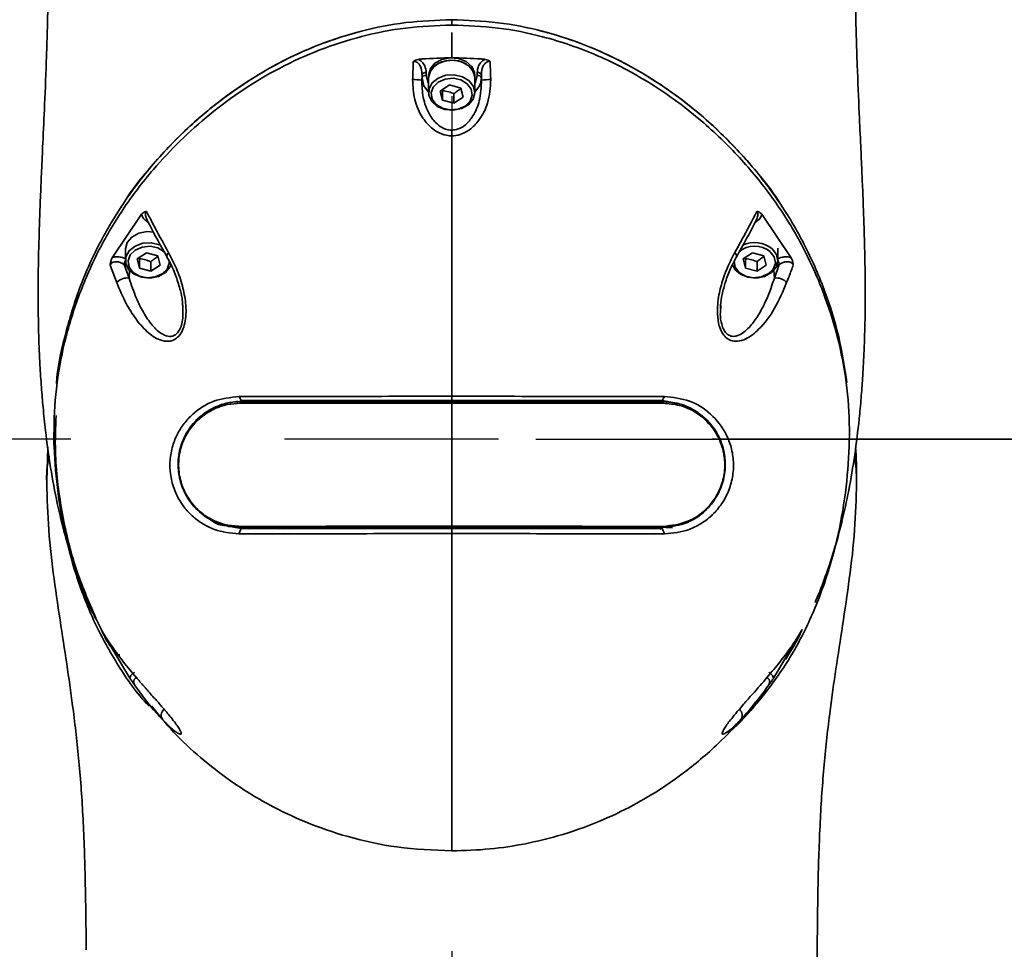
# Model space of a CAD drawing. Header units: millimetres. Extents: x -27 to 8086, y 0 to 7529.
# Tile 40 of 51: x 3370 to 3486, y 5688 to 5799. Entities that reach past the tile are written whole.
import ezdxf

# ---------------------------------------------------------------- set-up
doc = ezdxf.new("R2010")
doc.units = ezdxf.units.MM
doc.header["$LTSCALE"] = 10
doc.header["$PDSIZE"] = -1
doc.linetypes.add('CENTER', pattern=[10.16, 6.35, -1.27, 1.27, -1.27])
doc.linetypes.add('CENTERX2', pattern=[20.32, 12.7, -2.54, 2.54, -2.54])
doc.layers.add('中心线层', color=1, linetype='CENTER')
doc.dimstyles.new('ISO-25', dxfattribs={"dimtxt": 50, "dimasz": 40, "dimexe": 10, "dimexo": 10, "dimgap": 8, "dimtad": 1, "dimdec": 1, "dimtxsty": 'Standard', "dimcen": 2.5, "dimclrd": 1, "dimclre": 1, "dimclrt": 3, "dimadec": 0, "dimazin": 0, "dimtfac": 1, "dimtdec": 1, "dimtmove": 0, "dimatfit": 3, "dimfxl": 1, "dimarcsym": 0})

# ---------------------------------------------------------------- blocks, each defined once
blk = doc.blocks.new('*D181')
at = {"layer": 'Defpoints', "color": 0, "linetype": 'ByBlock', "transparency": 16777216}
for p in [(3455.34, 5884.78), (3657.33, 5884.78), (3420.84, 5748.78)]:
    blk.add_point(p, dxfattribs=at)
at = {"layer": '中心线层', "color": 1, "linetype": 'ByBlock', "lineweight": -2, "transparency": 16777216}
for p, q in [((3657.33, 5884.78), (3657.33, 6040.5)), ((3465.34, 5884.78), (3667.33, 5884.78)), ((3657.33, 5788.78), (3657.33, 5844.78)), ((3430.84, 5748.78), (3667.33, 5748.78))]:
    blk.add_line(p, q, dxfattribs=at)
at = {"layer": '中心线层', "color": 1, "linetype": 'ByBlock', "transparency": 16777216}
for points in [[(3650.66, 5844.78), (3663.99, 5844.78), (3657.33, 5884.78)], [(3650.66, 5788.78), (3663.99, 5788.78), (3657.33, 5748.78)]]:
    blk.add_solid(points, dxfattribs=at)
at = {"layer": '中心线层', "color": 3, "linetype": 'ByBlock', "transparency": 16777216, "insert": (3624.33, 5982.64), "char_height": 50, "attachment_point": 5, "rotation": 90}
blk.add_mtext('136', dxfattribs=at)
blk = doc.blocks.new('*D184')
at = {"layer": 'Defpoints', "color": 0, "linetype": 'ByBlock', "transparency": 16777216}
for p in [(2267.4, 5884.78), (3420.84, 5884.78), (3420.84, 4680.78)]:
    blk.add_point(p, dxfattribs=at)
at = {"layer": '中心线层', "color": 1, "linetype": 'ByBlock', "lineweight": -2, "transparency": 16777216}
for p, q in [((3410.84, 5884.78), (2257.4, 5884.78)), ((2267.4, 4720.78), (2267.4, 5844.78)), ((3410.84, 4680.78), (2257.4, 4680.78))]:
    blk.add_line(p, q, dxfattribs=at)
at = {"layer": '中心线层', "color": 1, "linetype": 'ByBlock', "transparency": 16777216}
for points in [[(2260.74, 5844.78), (2274.07, 5844.78), (2267.4, 5884.78)], [(2260.74, 4720.78), (2274.07, 4720.78), (2267.4, 4680.78)]]:
    blk.add_solid(points, dxfattribs=at)
at = {"layer": '中心线层', "color": 3, "linetype": 'ByBlock', "transparency": 16777216, "insert": (2234.12, 5282.78), "char_height": 50, "attachment_point": 5, "rotation": 90}
blk.add_mtext('1204', dxfattribs=at)

msp = doc.modelspace()

# ---------------------------------------------------------------- linework, layer by layer
at = {"linetype": 'Continuous', "lineweight": 35}
for p, q in [((3420.84, 5798.65), (3420.84, 5798.01)), ((3420.84, 5794.12), (3420.84, 5797.13)), ((3417.31, 5792.06), (3417.29, 5791.46)), ((3417.29, 5791.46), (3417.31, 5791.72)), ((3417.31, 5791.72), (3417.31, 5792.06)), ((3417.81, 5792.37), (3417.81, 5792.02)), ((3418.09, 5792.02), (3418.09, 5791.73)), ((3418.09, 5791.73), (3418.09, 5790)), ((3423.59, 5791.73), (3423.59, 5792.02)), ((3423.59, 5790), (3423.59, 5791.73)), ((3423.86, 5792.02), (3423.86, 5792.37)), ((3424.36, 5791.72), (3424.26, 5791.07)), ((3424.38, 5791.46), (3424.36, 5792.06)), ((3424.36, 5792.06), (3424.36, 5791.72)), ((3424.38, 5791.46), (3424.36, 5791.72)), ((3419.47, 5790.17), (3420.56, 5790.89)), ((3419.72, 5790.33), (3419.75, 5790.2)), ((3420.56, 5790.89), (3421.93, 5790.53)), ((3421.93, 5790.53), (3422.2, 5789.45)), ((3419.75, 5789.08), (3419.47, 5790.17)), ((3419.75, 5790.2), (3419.75, 5789.08)), ((3421.11, 5789.84), (3421.11, 5788.72)), ((3422.2, 5789.45), (3421.11, 5788.72)), ((3421.11, 5788.72), (3419.75, 5789.08)), ((3384, 5775.53), (3380.5, 5770.36)), ((3461.18, 5770.36), (3457.67, 5775.53)), ((3384.81, 5774.55), (3384.64, 5774.65)), ((3457.04, 5774.65), (3456.87, 5774.55)), ((3382.08, 5771.5), (3382.08, 5770.04)), ((3382.08, 5771.5), (3382.08, 5771.36)), ((3383.47, 5770.21), (3384.56, 5770.93)), ((3384.56, 5770.93), (3385.92, 5770.58)), ((3385.92, 5770.58), (3386.2, 5769.49)), ((3387.02, 5770.44), (3387.03, 5770.43)), ((3455.48, 5770.21), (3456.56, 5770.93)), ((3456.56, 5770.93), (3457.93, 5770.58)), ((3457.93, 5770.58), (3458.21, 5769.49)), ((3459.59, 5770.04), (3459.59, 5771.5)), ((3381.91, 5769.55), (3382.51, 5767.94)), ((3382.24, 5769.34), (3381.91, 5769.55)), ((3383.74, 5769.12), (3383.47, 5770.21)), ((3383.71, 5770.37), (3383.74, 5770.24)), ((3383.74, 5770.24), (3383.74, 5769.12)), ((3385.11, 5769.88), (3385.11, 5768.76)), ((3386.2, 5769.49), (3385.11, 5768.76)), ((3387.52, 5769.45), (3387.45, 5769.39)), ((3454.23, 5769.39), (3454.16, 5769.45)), ((3455.75, 5769.12), (3455.48, 5770.21)), ((3455.72, 5770.37), (3455.75, 5770.24)), ((3455.75, 5770.24), (3455.75, 5769.12)), ((3457.12, 5769.88), (3457.12, 5768.76)), ((3458.21, 5769.49), (3457.12, 5768.76)), ((3459.17, 5767.94), (3459.76, 5769.55)), ((3459.76, 5769.55), (3459.43, 5769.34)), ((3382.51, 5767.94), (3382.55, 5768.86)), ((3385.11, 5768.76), (3383.74, 5769.12)), ((3457.12, 5768.76), (3455.75, 5769.12)), ((3459.17, 5767.94), (3459.12, 5768.86)), ((3452.83, 5764.72), (3452.8, 5764.27)), ((3395.48, 5753.28), (3395.28, 5753.28)), ((3395.84, 5753.38), (3395.57, 5753.87)), ((3420.84, 5753.89), (3420.84, 5753.38)), ((3432.34, 5753.28), (3432.34, 5753.38)), ((3432.45, 5753.38), (3432.45, 5753.28)), ((3432.53, 5753.38), (3432.53, 5753.28)), ((3433.52, 5753.28), (3433.52, 5753.38)), ((3436.27, 5753.38), (3436.27, 5753.28)), ((3438.67, 5753.28), (3438.67, 5753.38)), ((3439.6, 5753.28), (3439.6, 5753.38)), ((3439.79, 5753.28), (3439.79, 5753.38)), ((3446.11, 5753.87), (3445.84, 5753.38)), ((3447.85, 5753), (3445.84, 5753.38)), ((3446.48, 5753.28), (3446.28, 5753.28)), ((3373.59, 5750.13), (3373.59, 5749.4)), ((3468.08, 5749.4), (3468.08, 5750.13)), ((3372.85, 5747.86), (3372.74, 5743.8)), ((3394.34, 5738.45), (3395.84, 5738.18)), ((3395.54, 5738.28), (3395.26, 5738.28)), ((3395.84, 5738.18), (3395.54, 5737.54)), ((3396.11, 5738.18), (3396.27, 5738.25)), ((3396.86, 5738.27), (3396.68, 5738.14)), ((3400.46, 5738.11), (3400.37, 5738.28)), ((3400.94, 5738.28), (3401.03, 5738.1)), ((3401.5, 5738.28), (3401.6, 5738.11)), ((3403.63, 5738.29), (3403.58, 5738.19)), ((3411.23, 5738.19), (3411.12, 5738.29)), ((3411.8, 5738.31), (3411.9, 5738.19)), ((3420.84, 5738.18), (3420.84, 5737.57)), ((3436.83, 5738.19), (3436.72, 5738.29)), ((3437.42, 5738.28), (3437.5, 5738.19)), ((3438.1, 5738.18), (3438.05, 5738.29)), ((3445, 5738.14), (3444.81, 5738.28)), ((3445.42, 5738.24), (3445.71, 5738.12)), ((3446.13, 5737.54), (3445.84, 5738.18)), ((3447.05, 5738.28), (3446.28, 5738.28)), ((3378.53, 5727.57), (3379.27, 5726.04)), ((3379.43, 5725.7), (3382.6, 5720.4)), ((3459.07, 5720.4), (3462.25, 5725.7)), ((3388.42, 5714.38), (3388.43, 5714.36)), ((3453.24, 5714.36), (3453.25, 5714.38))]:
    msp.add_line(p, q, dxfattribs=at)
at = {"color": 1, "linetype": 'CENTERX2', "lineweight": 25}
msp.add_line((3578.78, 5748.78), (3278.59, 5748.78), dxfattribs=at)
at = {"linetype": 'Continuous', "lineweight": 35, "flags": 128}
for points in [[(3423.59, 5792.02), (3423.55, 5792.36), (3423.21, 5793.09), (3422.54, 5793.68), (3421.65, 5794.04), (3420.65, 5794.13), (3419.67, 5793.93), (3418.85, 5793.48), (3418.3, 5792.83), (3418.09, 5792.07), (3418.09, 5792.02)], [(3423.59, 5791.73), (3423.55, 5792.07), (3423.21, 5792.8), (3422.54, 5793.39), (3421.65, 5793.75), (3420.65, 5793.84), (3419.67, 5793.64), (3418.85, 5793.19), (3418.3, 5792.54), (3418.09, 5791.78), (3418.09, 5791.73)], [(3418.09, 5791.73), (3418.15, 5792.17), (3418.53, 5792.88), (3419.23, 5793.44), (3420.15, 5793.77), (3421.15, 5793.83), (3422.12, 5793.6), (3422.91, 5793.12)], [(3422.91, 5793.12), (3423.42, 5792.45), (3423.59, 5791.73)], [(3418.09, 5790.03), (3417.52, 5790.8), (3417.31, 5791.72)], [(3417.81, 5792.02), (3417.99, 5791.23), (3418.09, 5791.06)], [(3422.91, 5791.38), (3423.42, 5790.72), (3423.59, 5789.95), (3423.38, 5789.19), (3422.83, 5788.54), (3422.01, 5788.09), (3421.03, 5787.9), (3420.02, 5787.99), (3419.13, 5788.35), (3418.47, 5788.93), (3418.12, 5789.66), (3418.15, 5790.43), (3418.53, 5791.15), (3419.23, 5791.71), (3420.15, 5792.04), (3421.15, 5792.09), (3422.12, 5791.86), (3422.91, 5791.38)], [(3422.68, 5791.04), (3421.93, 5791.49), (3421.01, 5791.68), (3420.06, 5791.59), (3419.23, 5791.22), (3418.64, 5790.64), (3418.39, 5789.94), (3418.51, 5789.21), (3418.99, 5788.57), (3419.75, 5788.13), (3420.67, 5787.93), (3421.62, 5788.03), (3422.45, 5788.39), (3423.03, 5788.97), (3423.28, 5789.68), (3423.16, 5790.4), (3422.68, 5791.04)], [(3423.59, 5791.06), (3423.68, 5791.23), (3423.86, 5792.02)], [(3424.26, 5791.07), (3424.15, 5790.8), (3423.59, 5790.03)], [(3420.84, 5784.85), (3420.84, 5784.95), (3420.84, 5785.04), (3420.84, 5785.13), (3420.84, 5785.22), (3420.84, 5785.3), (3420.84, 5785.38), (3420.84, 5785.46), (3420.84, 5785.52)], [(3385.44, 5773.41), (3384.64, 5773.46), (3383.66, 5773.26), (3382.84, 5772.81), (3382.29, 5772.16), (3382.08, 5771.41), (3382.08, 5771.36)], [(3387.51, 5769.55), (3387.37, 5769.24), (3386.82, 5768.59), (3386, 5768.14), (3385.02, 5767.94), (3384.02, 5768.03), (3383.13, 5768.39), (3382.46, 5768.97), (3382.12, 5769.7), (3382.14, 5770.48), (3382.53, 5771.19), (3383.23, 5771.75), (3384.14, 5772.08), (3385.15, 5772.14), (3386.11, 5771.91), (3386.27, 5771.84)], [(3386.68, 5771.08), (3385.92, 5771.53), (3385, 5771.72), (3384.05, 5771.63), (3383.22, 5771.27), (3382.64, 5770.69), (3382.39, 5769.98), (3382.51, 5769.25), (3382.99, 5768.62), (3383.74, 5768.17), (3384.66, 5767.98), (3385.61, 5768.07), (3386.44, 5768.43), (3387.03, 5769.01), (3387.28, 5769.72), (3387.28, 5769.99)], [(3387.21, 5770.96), (3387.12, 5770.85), (3387.05, 5770.73), (3387.01, 5770.62), (3387, 5770.53), (3387.02, 5770.44), (3387.02, 5770.44)], [(3458.92, 5771.43), (3459.43, 5770.76), (3459.59, 5769.99), (3459.38, 5769.24), (3458.83, 5768.59), (3458.01, 5768.14), (3457.03, 5767.94), (3456.03, 5768.03), (3455.13, 5768.39), (3454.47, 5768.97), (3454.18, 5769.5)], [(3454.39, 5769.91), (3454.52, 5769.25), (3454.99, 5768.62), (3455.75, 5768.17), (3456.67, 5767.98), (3457.62, 5768.07), (3458.45, 5768.43), (3459.03, 5769.01), (3459.29, 5769.72), (3459.16, 5770.45), (3458.69, 5771.08), (3458.69, 5771.08)], [(3454.65, 5770.44), (3454.65, 5770.44), (3454.64, 5770.43)], [(3395.84, 5753.28), (3395.82, 5753.27), (3395.8, 5753.26), (3395.78, 5753.24), (3395.76, 5753.21), (3395.75, 5753.18), (3395.74, 5753.15), (3395.73, 5753.11), (3395.73, 5753.07)], [(3420.84, 5753.08), (3420.84, 5753.11), (3420.84, 5753.15), (3420.84, 5753.19), (3420.84, 5753.22), (3420.84, 5753.24), (3420.84, 5753.26), (3420.84, 5753.27), (3420.84, 5753.28)], [(3445.94, 5753.07), (3445.94, 5753.11), (3445.94, 5753.15), (3445.93, 5753.18), (3445.91, 5753.21), (3445.9, 5753.24), (3445.88, 5753.26), (3445.86, 5753.27), (3445.84, 5753.28)], [(3420.84, 5738.28), (3420.84, 5738.28), (3420.84, 5738.29), (3420.84, 5738.3), (3420.84, 5738.32), (3420.84, 5738.35), (3420.84, 5738.37), (3420.84, 5738.41), (3420.84, 5738.44)], [(3381.35, 5722.92), (3381.35, 5722.92), (3381.32, 5723.26)]]:
    msp.add_lwpolyline(points, dxfattribs=at)
at = {"linetype": 'Continuous', "lineweight": 35}
for centre, radius, start, end in [((3416.16, 5782.55), 8.98, 82.7854, 89.7697), ((3417.74, 5791.92), 0.455, 81.3749, 161.3901), ((3417.74, 5791.57), 0.455, 81.3749, 161.3901), ((3423.93, 5791.92), 0.455, 18.6099, 98.6251), ((3423.93, 5791.57), 0.455, 18.6099, 98.6251), ((3425.51, 5782.55), 8.98, 90.2302, 97.2147), ((3456.84, 5768.86), 2.89, 50.3407, 131.3207), ((3456.83, 5768.81), 3.35, 51.4284, 115.468), ((3454.16, 5770.56), 0.505, 346.9326, 53.0188), ((3382.81, 5769.44), 0.906, 143.1743, 172.631), ((3458.86, 5769.44), 0.906, 7.3704, 36.8517), ((3382.31, 5766.22), 1.74, 83.2958, 136.7833), ((3459.37, 5766.22), 1.74, 43.2179, 96.7017), ((3395.88, 5738.42), 0.153, 178.103, 255.5705), ((3445.8, 5738.42), 0.153, 284.4288, 1.8963), ((3387.26, 5715.98), 0.928, 133.8876, 215.9016), ((3454.41, 5715.98), 0.928, 324.0967, 46.1119)]:
    msp.add_arc(centre, radius, start, end, dxfattribs=at)
for points, knots in [([(3373, 5828.78), (3373, 5825.31), (3373, 5818.78), (3372.98, 5809.57), (3372.9, 5801.54), (3372.73, 5794.66), (3372.49, 5788.93), (3372.28, 5784.39), (3372.12, 5780.84), (3371.99, 5777.83), (3371.88, 5774.9), (3371.78, 5771.8), (3371.71, 5768.48), (3371.69, 5764.87), (3371.76, 5761.2), (3371.9, 5757.85), (3372.08, 5755.04), (3372.3, 5752.44), (3372.63, 5749.23), (3373.15, 5745.41), (3373.91, 5741.32), (3374.82, 5737.58), (3375.74, 5734.47), (3376.66, 5731.88), (3377.42, 5729.92), (3377.94, 5728.83), (3378.08, 5728.52)], [0, 0, 0, 0, 0.100743, 0.189777, 0.267538, 0.334099, 0.38965, 0.434206, 0.466248, 0.493358, 0.521805, 0.551692, 0.583777, 0.618435, 0.656997, 0.691371, 0.718105, 0.742278, 0.770588, 0.817097, 0.862589, 0.902907, 0.937006, 0.965016, 0.990223, 1, 1, 1, 1]), ([(3464, 5729.38), (3464.03, 5729.46), (3464.5, 5730.47), (3465.27, 5732.55), (3466.31, 5735.65), (3467.24, 5739.06), (3468.06, 5742.83), (3468.74, 5746.9), (3469.2, 5750.58), (3469.48, 5753.63), (3469.67, 5756.19), (3469.83, 5759.14), (3469.95, 5762.58), (3469.98, 5766.17), (3469.95, 5769.51), (3469.87, 5772.55), (3469.78, 5775.36), (3469.68, 5778.05), (3469.56, 5780.8), (3469.42, 5783.93), (3469.22, 5788.12), (3468.99, 5793.64), (3468.78, 5800.63), (3468.7, 5808.88), (3468.68, 5818.4), (3468.68, 5825.17), (3468.68, 5828.78)], [0, 0, 0, 0, 0.002462, 0.032946, 0.065969, 0.10247, 0.143754, 0.18944, 0.234456, 0.260448, 0.283945, 0.313353, 0.350093, 0.386864, 0.419587, 0.4487, 0.476332, 0.502712, 0.527935, 0.557377, 0.595129, 0.651504, 0.719992, 0.80078, 0.893966, 1, 1, 1, 1]), ([(3420.84, 5798.65), (3419.01, 5798.58), (3415.37, 5798.44), (3410.68, 5797.5), (3406.75, 5796.32), (3403.49, 5795.05), (3399.37, 5793.08), (3394.61, 5790.13), (3389.63, 5786.06), (3385.29, 5781.56), (3381.65, 5776.74), (3378.69, 5771.67), (3376.38, 5766.38), (3374.81, 5760.95), (3373.98, 5757.28), (3373.88, 5755.43), (3373.88, 5755.43)], [0, 0, 0, 0, 0.068357, 0.136518, 0.181005, 0.226534, 0.273497, 0.363316, 0.455173, 0.546496, 0.636824, 0.727242, 0.818394, 0.909497, 0.999999, 1, 1, 1, 1]), ([(3420.84, 5798.65), (3419.01, 5798.58), (3415.37, 5798.44), (3410.09, 5797.38), (3405.04, 5795.76), (3400.37, 5793.61), (3396.01, 5791.02), (3392.09, 5788.12), (3388.5, 5784.92), (3385.02, 5781.14), (3382.67, 5778.26), (3381.62, 5776.46), (3381.55, 5776.34)], [0, 0, 0, 0, 0.106244, 0.212184, 0.316422, 0.424989, 0.529074, 0.637396, 0.743056, 0.849431, 0.989827, 1, 1, 1, 1]), ([(3460.14, 5776.32), (3460.07, 5776.44), (3459.02, 5778.25), (3456.35, 5781.52), (3452.08, 5786.04), (3447.09, 5790.11), (3442.34, 5793.06), (3438.23, 5795.03), (3434.98, 5796.3), (3431.05, 5797.48), (3426.33, 5798.44), (3422.67, 5798.58), (3420.84, 5798.65)], [0, 0, 0, 0, 0.010159, 0.150353, 0.291858, 0.434935, 0.574067, 0.646918, 0.717554, 0.786578, 0.893225, 1, 1, 1, 1]), ([(3467.79, 5755.49), (3467.51, 5757.31), (3466.95, 5760.97), (3465.27, 5766.37), (3463, 5771.64), (3460.04, 5776.72), (3456.71, 5781.13), (3453.19, 5784.89), (3449.62, 5788.09), (3445.69, 5791), (3441.35, 5793.59), (3436.69, 5795.74), (3431.63, 5797.37), (3426.33, 5798.44), (3422.67, 5798.58), (3420.84, 5798.65)], [0, 0, 0, 0, 0.0901166, 0.1802362, 0.271714, 0.3622793, 0.452601, 0.5206741, 0.5892634, 0.6588319, 0.7256581, 0.7954677, 0.8625056, 0.9312116, 1, 1, 1, 1]), ([(3420.84, 5798.01), (3419.01, 5797.94), (3415.37, 5797.8), (3410.09, 5796.74), (3405.04, 5795.11), (3400.37, 5792.97), (3396.01, 5790.38), (3392.08, 5787.47), (3388.51, 5784.27), (3384.99, 5780.51), (3381.65, 5776.1), (3378.69, 5771.03), (3376.4, 5765.74), (3374.75, 5760.31), (3373.76, 5754.8), (3373.49, 5749.26), (3373.83, 5743.69), (3374.69, 5738.17), (3376.13, 5732.66), (3378.15, 5727.3), (3380.97, 5722.17), (3383.27, 5718.76), (3384.79, 5717.18), (3384.88, 5717.08)], [0, 0, 0, 0, 0.041631, 0.083142, 0.123987, 0.166528, 0.207313, 0.249758, 0.29116, 0.332842, 0.387855, 0.442922, 0.498433, 0.553919, 0.609036, 0.664177, 0.718872, 0.775396, 0.830039, 0.886343, 0.94153, 0.996199, 1, 1, 1, 1]), ([(3453.67, 5713.84), (3453.74, 5713.9), (3455.05, 5715), (3457.49, 5717.77), (3460.79, 5722.19), (3463.54, 5727.38), (3465.57, 5732.73), (3467, 5738.24), (3467.85, 5743.75), (3468.19, 5749.32), (3467.9, 5754.84), (3466.92, 5760.32), (3465.28, 5765.73), (3463, 5771), (3460.04, 5776.08), (3456.4, 5780.89), (3452.07, 5785.39), (3447.09, 5789.47), (3442.34, 5792.41), (3438.23, 5794.39), (3434.98, 5795.66), (3431.05, 5796.84), (3426.33, 5797.8), (3422.67, 5797.94), (3420.84, 5798.01)], [0, 0, 0, 0, 0.002212, 0.0426, 0.095312, 0.148469, 0.202633, 0.25511, 0.309366, 0.361827, 0.414932, 0.467659, 0.520385, 0.573908, 0.626897, 0.67974, 0.733078, 0.787009, 0.839452, 0.866912, 0.893537, 0.919554, 0.959753, 1, 1, 1, 1]), ([(3416.28, 5793.68), (3416.28, 5793.68), (3416.35, 5793.75), (3416.53, 5793.87), (3416.74, 5793.91), (3416.85, 5793.93)], [0, 0, 0, 0, 0.010155, 0.471678, 1, 1, 1, 1]), ([(3420.84, 5794.12), (3419.67, 5794.09), (3418.34, 5794.07), (3417.01, 5793.95), (3416.85, 5793.93)], [0, 0, 0, 0, 0.8779, 1, 1, 1, 1]), ([(3416.85, 5793.93), (3416.9, 5793.91), (3417.08, 5793.83), (3417.38, 5793.59), (3417.73, 5793.09), (3417.78, 5792.65), (3417.81, 5792.37)], [0, 0, 0, 0, 0.066212, 0.271343, 0.543925, 1, 1, 1, 1]), ([(3424.82, 5793.93), (3424.66, 5793.95), (3423.34, 5794.07), (3422.01, 5794.09), (3420.84, 5794.12)], [0, 0, 0, 0, 0.122112, 1, 1, 1, 1]), ([(3423.86, 5792.37), (3423.89, 5792.65), (3423.94, 5793.09), (3424.29, 5793.59), (3424.59, 5793.83), (3424.78, 5793.91), (3424.82, 5793.93)], [0, 0, 0, 0, 0.456062, 0.728638, 0.933765, 1, 1, 1, 1]), ([(3424.82, 5793.93), (3424.93, 5793.91), (3425.14, 5793.87), (3425.32, 5793.75), (3425.4, 5793.68), (3425.4, 5793.68)], [0, 0, 0, 0, 0.527038, 0.989845, 1, 1, 1, 1]), ([(3416.2, 5791.53), (3416.22, 5792.2), (3416.25, 5792.91), (3416.27, 5793.63), (3416.28, 5793.68)], [0, 0, 0, 0, 0.928265, 1, 1, 1, 1]), ([(3417.31, 5792.06), (3417.3, 5792.33), (3417.27, 5792.76), (3417.05, 5793.26), (3416.82, 5793.54), (3416.59, 5793.67), (3416.41, 5793.7), (3416.32, 5793.69), (3416.29, 5793.68), (3416.28, 5793.68)], [0, 0, 0, 0, 0.390425, 0.613177, 0.769094, 0.880455, 0.954868, 0.987516, 1, 1, 1, 1]), ([(3425.4, 5793.68), (3425.39, 5793.68), (3425.32, 5793.69), (3425.22, 5793.69), (3425.06, 5793.65), (3424.86, 5793.53), (3424.63, 5793.26), (3424.4, 5792.76), (3424.38, 5792.33), (3424.36, 5792.06)], [0, 0, 0, 0, 0.0125003, 0.0869006, 0.1195489, 0.23091, 0.3868269, 0.6095778, 1, 1, 1, 1]), ([(3425.4, 5793.68), (3425.42, 5793.08), (3425.45, 5792.36), (3425.47, 5791.65), (3425.48, 5791.53)], [0, 0, 0, 0, 0.838278, 1, 1, 1, 1]), ([(3420.84, 5784.85), (3420.84, 5784.85), (3420.43, 5784.85), (3419.62, 5785.01), (3418.41, 5785.72), (3417.21, 5787.09), (3416.31, 5789.13), (3416.24, 5790.74), (3416.2, 5791.53)], [0, 0, 0, 0, 0.0000067, 0.1354908, 0.2695261, 0.4649171, 0.7366981, 1, 1, 1, 1]), ([(3417.29, 5791.46), (3417.31, 5790.77), (3417.36, 5789.36), (3418.02, 5787.56), (3418.93, 5786.33), (3419.82, 5785.71), (3420.45, 5785.53), (3420.77, 5785.53), (3420.84, 5785.52)], [0, 0, 0, 0, 0.274446, 0.55467, 0.748803, 0.87585, 0.974499, 1, 1, 1, 1]), ([(3425.48, 5791.53), (3425.42, 5790.59), (3425.31, 5788.87), (3424.28, 5786.83), (3423.08, 5785.58), (3421.93, 5784.97), (3421.17, 5784.85), (3420.84, 5784.85), (3420.84, 5784.85)], [0, 0, 0, 0, 0.314482, 0.5711, 0.748352, 0.887058, 0.999993, 1, 1, 1, 1]), ([(3420.84, 5785.52), (3421.1, 5785.55), (3421.7, 5785.62), (3422.6, 5786.2), (3423.51, 5787.32), (3424.28, 5789.13), (3424.35, 5790.63), (3424.38, 5791.46)], [0, 0, 0, 0, 0.102936, 0.233585, 0.408609, 0.67208, 1, 1, 1, 1]), ([(3421.11, 5789.84), (3421.25, 5789.96), (3421.54, 5790.21), (3421.82, 5790.37), (3421.97, 5790.44)], [0, 0, 0, 0, 0.495151, 1, 1, 1, 1]), ([(3419.75, 5790.2), (3419.99, 5790.17), (3420.45, 5790.12), (3420.9, 5789.93), (3421.11, 5789.84)], [0, 0, 0, 0, 0.534625, 1, 1, 1, 1]), ([(3420.84, 5753.89), (3420.84, 5757.33), (3420.84, 5764.23), (3420.84, 5774.53), (3420.84, 5781.41), (3420.84, 5784.85)], [0, 0, 0, 0, 0.333247, 0.666546, 1, 1, 1, 1]), ([(3384, 5775.53), (3384.08, 5775.61), (3384.25, 5775.79), (3384.46, 5775.85), (3384.57, 5775.87), (3384.57, 5775.87)], [0, 0, 0, 0, 0.459075, 0.993099, 1, 1, 1, 1]), ([(3384.64, 5774.65), (3384.49, 5774.77), (3384.2, 5775), (3384.04, 5775.33), (3384.01, 5775.51), (3384, 5775.53)], [0, 0, 0, 0, 0.468813, 0.939121, 1, 1, 1, 1]), ([(3384.57, 5775.87), (3384.53, 5775.8), (3384.45, 5775.67), (3384.45, 5775.48), (3384.47, 5775.31), (3384.52, 5775.22), (3384.55, 5775.17)], [0, 0, 0, 0, 0.334747, 0.597114, 0.782409, 1, 1, 1, 1]), ([(3384.5, 5775.15), (3384.64, 5774.86), (3385.42, 5773.31), (3386.3, 5771.73), (3387.02, 5770.44)], [0, 0, 0, 0, 0.180863, 1, 1, 1, 1]), ([(3384.57, 5775.87), (3384.8, 5775.43), (3385.64, 5773.8), (3386.55, 5772.16), (3387.21, 5770.96)], [0, 0, 0, 0, 0.266692, 1, 1, 1, 1]), ([(3454.46, 5770.96), (3454.75, 5771.48), (3455.66, 5773.12), (3456.52, 5774.75), (3457.1, 5775.87)], [0, 0, 0, 0, 0.313483, 1, 1, 1, 1]), ([(3454.66, 5770.44), (3455.48, 5771.9), (3456.35, 5773.48), (3457.12, 5775.04), (3457.18, 5775.15)], [0, 0, 0, 0, 0.928202, 1, 1, 1, 1]), ([(3457.67, 5775.53), (3457.67, 5775.51), (3457.64, 5775.33), (3457.48, 5775), (3457.18, 5774.77), (3457.04, 5774.65)], [0, 0, 0, 0, 0.060949, 0.531223, 1, 1, 1, 1]), ([(3457.1, 5775.87), (3457.1, 5775.87), (3457.22, 5775.85), (3457.42, 5775.79), (3457.59, 5775.61), (3457.67, 5775.53)], [0, 0, 0, 0, 0.006902, 0.540912, 1, 1, 1, 1]), ([(3457.13, 5775.18), (3457.16, 5775.22), (3457.22, 5775.34), (3457.23, 5775.51), (3457.21, 5775.69), (3457.15, 5775.8), (3457.1, 5775.87)], [0, 0, 0, 0, 0.206434, 0.512384, 0.660413, 1, 1, 1, 1]), ([(3380.5, 5770.36), (3380.53, 5770.37), (3380.73, 5770.44), (3381.15, 5770.49), (3381.68, 5770.42), (3381.97, 5770.28), (3382.08, 5770.22)], [0, 0, 0, 0, 0.060439, 0.391344, 0.747814, 1, 1, 1, 1]), ([(3387.21, 5770.96), (3387.53, 5770.35), (3388.17, 5769.11), (3388.87, 5767.09), (3389.29, 5764.99), (3389.3, 5763.19), (3388.95, 5761.84), (3388.47, 5761.02), (3387.85, 5760.56), (3387.08, 5760.36), (3385.93, 5760.58), (3384.58, 5761.54), (3383.26, 5763.09), (3382.04, 5765.03), (3381.4, 5766.56), (3381.04, 5767.41)], [0, 0, 0, 0, 0.092227, 0.184312, 0.268079, 0.35255, 0.394044, 0.436136, 0.472763, 0.507173, 0.565355, 0.667675, 0.770497, 0.873557, 1, 1, 1, 1]), ([(3385.11, 5769.88), (3385.25, 5770.01), (3385.53, 5770.26), (3385.82, 5770.41), (3385.97, 5770.49)], [0, 0, 0, 0, 0.495151, 1, 1, 1, 1]), ([(3387.01, 5770.41), (3387.1, 5770.26), (3387.49, 5769.61), (3388.03, 5768.35), (3388.55, 5766.74), (3388.84, 5765.5), (3388.87, 5764.81), (3388.88, 5764.64)], [0, 0, 0, 0, 0.0945921, 0.4036644, 0.6834004, 0.9197049, 1, 1, 1, 1]), ([(3460.63, 5767.41), (3460.19, 5766.36), (3459.29, 5764.26), (3457.61, 5762.01), (3456.04, 5760.75), (3454.87, 5760.38), (3454.04, 5760.46), (3453.39, 5760.85), (3452.91, 5761.47), (3452.54, 5762.41), (3452.33, 5763.95), (3452.52, 5765.88), (3453.06, 5767.88), (3453.72, 5769.54), (3454.23, 5770.52), (3454.46, 5770.96)], [0, 0, 0, 0, 0.157368, 0.314137, 0.416643, 0.474337, 0.51837, 0.553542, 0.588644, 0.622721, 0.678781, 0.771534, 0.852535, 0.933694, 1, 1, 1, 1]), ([(3452.77, 5764.27), (3452.77, 5764.41), (3452.77, 5765), (3452.97, 5766.09), (3453.36, 5767.57), (3453.93, 5769.06), (3454.42, 5769.98), (3454.66, 5770.42)], [0, 0, 0, 0, 0.063005, 0.25639, 0.486929, 0.755574, 1, 1, 1, 1]), ([(3457.12, 5769.88), (3457.26, 5770.01), (3457.54, 5770.26), (3457.83, 5770.41), (3457.97, 5770.49)], [0, 0, 0, 0, 0.495151, 1, 1, 1, 1]), ([(3459.59, 5770.22), (3459.71, 5770.28), (3459.99, 5770.42), (3460.53, 5770.49), (3460.95, 5770.44), (3461.15, 5770.37), (3461.18, 5770.36)], [0, 0, 0, 0, 0.252352, 0.608752, 0.939588, 1, 1, 1, 1]), ([(3380.26, 5769.49), (3380.26, 5769.5), (3380.28, 5769.68), (3380.33, 5770), (3380.45, 5770.25), (3380.5, 5770.36)], [0, 0, 0, 0, 0.0067399, 0.5882275, 1, 1, 1, 1]), ([(3381.91, 5769.55), (3381.79, 5769.63), (3381.56, 5769.79), (3381.15, 5769.9), (3380.77, 5769.89), (3380.47, 5769.76), (3380.32, 5769.61), (3380.27, 5769.51), (3380.26, 5769.49)], [0, 0, 0, 0, 0.222631, 0.439879, 0.634089, 0.803639, 0.961027, 1, 1, 1, 1]), ([(3381.04, 5767.41), (3380.83, 5767.95), (3380.57, 5768.65), (3380.31, 5769.34), (3380.26, 5769.49)], [0, 0, 0, 0, 0.781199, 1, 1, 1, 1]), ([(3383.74, 5770.24), (3383.99, 5770.21), (3384.44, 5770.16), (3384.9, 5769.97), (3385.11, 5769.88)], [0, 0, 0, 0, 0.534625, 1, 1, 1, 1]), ([(3455.75, 5770.24), (3456, 5770.21), (3456.45, 5770.16), (3456.91, 5769.97), (3457.12, 5769.88)], [0, 0, 0, 0, 0.534625, 1, 1, 1, 1]), ([(3461.42, 5769.49), (3461.41, 5769.51), (3461.36, 5769.61), (3461.21, 5769.76), (3460.91, 5769.89), (3460.52, 5769.9), (3460.11, 5769.79), (3459.88, 5769.63), (3459.76, 5769.55)], [0, 0, 0, 0, 0.038962, 0.196348, 0.365898, 0.56011, 0.777363, 1, 1, 1, 1]), ([(3461.42, 5769.49), (3461.25, 5769.04), (3460.99, 5768.35), (3460.73, 5767.65), (3460.63, 5767.41)], [0, 0, 0, 0, 0.651468, 1, 1, 1, 1]), ([(3461.18, 5770.36), (3461.23, 5770.25), (3461.34, 5770), (3461.39, 5769.68), (3461.42, 5769.5), (3461.42, 5769.49)], [0, 0, 0, 0, 0.411779, 0.99326, 1, 1, 1, 1]), ([(3382.51, 5767.94), (3382.78, 5767.14), (3383.26, 5765.71), (3384.19, 5763.83), (3385.21, 5762.31), (3386.27, 5761.3), (3387.2, 5760.97), (3387.79, 5761.05), (3388.1, 5761.26), (3388.37, 5761.54), (3388.53, 5761.81), (3388.74, 5762.32), (3388.96, 5763.24), (3388.91, 5764.08), (3388.88, 5764.64)], [0, 0, 0, 0, 0.184964, 0.332912, 0.482923, 0.626079, 0.703391, 0.746828, 0.783269, 0.791673, 0.831131, 0.843732, 0.8973, 1, 1, 1, 1]), ([(3452.8, 5764.27), (3452.77, 5764.06), (3452.71, 5763.47), (3452.84, 5762.61), (3453.12, 5761.82), (3453.36, 5761.47), (3453.65, 5761.2), (3454.04, 5760.99), (3454.7, 5761.01), (3455.62, 5761.48), (3456.76, 5762.67), (3457.91, 5764.58), (3458.69, 5766.45), (3459.06, 5767.61), (3459.17, 5767.94)], [0, 0, 0, 0, 0.038845, 0.114797, 0.158718, 0.197171, 0.202628, 0.246822, 0.304627, 0.384339, 0.532137, 0.727299, 0.922934, 1, 1, 1, 1]), ([(3395.54, 5737.54), (3394.56, 5737.64), (3393.09, 5737.78), (3391.26, 5738.69), (3389.98, 5739.64), (3388.85, 5740.89), (3387.96, 5742.45), (3387.42, 5744.25), (3387.3, 5746.09), (3387.58, 5747.82), (3388.17, 5749.35), (3389.01, 5750.68), (3390.38, 5752.15), (3392.5, 5753.53), (3394.54, 5753.75), (3395.57, 5753.87)], [0, 0, 0, 0, 0.124604, 0.187296, 0.249751, 0.312272, 0.374821, 0.437295, 0.499804, 0.562466, 0.624838, 0.687497, 0.749839, 0.874717, 1, 1, 1, 1]), ([(3395.84, 5738.28), (3395.26, 5738.32), (3393.78, 5738.42), (3391.68, 5739.36), (3389.94, 5740.98), (3388.88, 5742.77), (3388.33, 5744.66), (3388.3, 5746.75), (3388.9, 5748.97), (3390.35, 5751.14), (3392.29, 5752.51), (3394.23, 5753.17), (3395.3, 5753.24), (3395.84, 5753.28)], [0, 0, 0, 0, 0.079628, 0.205721, 0.302518, 0.372417, 0.446142, 0.519608, 0.607074, 0.721772, 0.857481, 0.927635, 1, 1, 1, 1]), ([(3395.73, 5753.07), (3395.21, 5753.04), (3394.16, 5752.97), (3392.27, 5752.32), (3390.37, 5750.99), (3388.95, 5748.86), (3388.36, 5746.7), (3388.39, 5744.66), (3388.92, 5742.81), (3389.96, 5741.06), (3391.66, 5739.48), (3393.71, 5738.57), (3395.16, 5738.47), (3395.72, 5738.43)], [0, 0, 0, 0, 0.071469, 0.142977, 0.279152, 0.393973, 0.481203, 0.554231, 0.627447, 0.696999, 0.79367, 0.920061, 1, 1, 1, 1]), ([(3395.57, 5753.87), (3397.49, 5753.87), (3401.32, 5753.88), (3407.62, 5753.88), (3414.15, 5753.89), (3418.61, 5753.89), (3420.84, 5753.89)], [0, 0, 0, 0, 0.249709, 0.498479, 0.749352, 1, 1, 1, 1]), ([(3420.84, 5753.08), (3420.84, 5753.08), (3418.2, 5753.08), (3412.93, 5753.08), (3407.66, 5753.07), (3404.55, 5753.07), (3401.91, 5753.07), (3398.81, 5753.07), (3396.36, 5753.07), (3395.73, 5753.07)], [0, 0, 0, 0, 0.000002, 0.298653, 0.59727, 0.612452, 0.67319, 0.916698, 1, 1, 1, 1]), ([(3420.84, 5753.38), (3418.63, 5753.38), (3414.22, 5753.38), (3407.76, 5753.38), (3401.53, 5753.38), (3397.74, 5753.38), (3395.84, 5753.38)], [0, 0, 0, 0, 0.250687, 0.501596, 0.750326, 1, 1, 1, 1]), ([(3395.84, 5753.28), (3397.35, 5753.28), (3400.4, 5753.28), (3406.09, 5753.28), (3412.92, 5753.28), (3418.17, 5753.28), (3420.84, 5753.28)], [0, 0, 0, 0, 0.2000041, 0.4026988, 0.6971307, 1, 1, 1, 1]), ([(3420.84, 5753.89), (3423.06, 5753.89), (3427.49, 5753.89), (3434.01, 5753.88), (3440.32, 5753.88), (3444.18, 5753.87), (3446.11, 5753.87)], [0, 0, 0, 0, 0.249668, 0.498392, 0.749314, 1, 1, 1, 1]), ([(3445.84, 5753.38), (3443.93, 5753.38), (3440.11, 5753.38), (3433.87, 5753.38), (3427.42, 5753.38), (3423.03, 5753.38), (3420.84, 5753.38)], [0, 0, 0, 0, 0.250649, 0.501532, 0.750293, 1, 1, 1, 1]), ([(3420.84, 5753.28), (3422.62, 5753.28), (3426.2, 5753.28), (3432.26, 5753.28), (3439, 5753.28), (3443.54, 5753.28), (3445.84, 5753.28)], [0, 0, 0, 0, 0.202411, 0.407456, 0.699437, 1, 1, 1, 1]), ([(3445.94, 5753.07), (3443.67, 5753.07), (3439.11, 5753.07), (3433.95, 5753.07), (3430.76, 5753.07), (3428.03, 5753.08), (3424.58, 5753.08), (3421.64, 5753.08), (3420.84, 5753.08)], [0, 0, 0, 0, 0.2962622, 0.5925403, 0.6075573, 0.6676334, 0.9084398, 1, 1, 1, 1]), ([(3420.84, 5738.44), (3420.84, 5740.86), (3420.84, 5745.71), (3420.84, 5750.62), (3420.84, 5753.08)], [0, 0, 0, 0, 0.499999, 1, 1, 1, 1]), ([(3445.84, 5753.28), (3446.52, 5753.22), (3448.17, 5753.08), (3450.46, 5751.89), (3452.28, 5749.92), (3453.19, 5747.69), (3453.42, 5745.61), (3453.13, 5743.69), (3452.31, 5741.81), (3450.89, 5740.07), (3448.69, 5738.61), (3446.86, 5738.39), (3445.84, 5738.28)], [0, 0, 0, 0, 0.091357, 0.220729, 0.34842, 0.44767, 0.517956, 0.590503, 0.662873, 0.747775, 0.858332, 1, 1, 1, 1]), ([(3445.95, 5738.43), (3446.95, 5738.54), (3448.74, 5738.75), (3450.89, 5740.18), (3452.28, 5741.87), (3453.08, 5743.71), (3453.36, 5745.59), (3453.14, 5747.62), (3452.24, 5749.79), (3450.47, 5751.71), (3448.22, 5752.88), (3446.61, 5753.01), (3445.94, 5753.07)], [0, 0, 0, 0, 0.1421766, 0.2528242, 0.3374627, 0.4093811, 0.4814323, 0.5513889, 0.6505292, 0.7785175, 0.908367, 1, 1, 1, 1]), ([(3446.11, 5753.87), (3447.12, 5753.76), (3449.16, 5753.53), (3451.7, 5751.9), (3453.3, 5749.88), (3454.09, 5747.83), (3454.37, 5746.1), (3454.26, 5744.26), (3453.73, 5742.47), (3452.84, 5740.91), (3451.71, 5739.65), (3450.43, 5738.7), (3448.59, 5737.78), (3447.12, 5737.64), (3446.13, 5737.54)], [0, 0, 0, 0, 0.124604, 0.249441, 0.374153, 0.436841, 0.49946, 0.561973, 0.624336, 0.686957, 0.749499, 0.812232, 0.874582, 1, 1, 1, 1]), ([(3373.84, 5751.6), (3373.78, 5750.17), (3373.63, 5746.41), (3374.42, 5740.3), (3375.9, 5733.66), (3377.71, 5729.5), (3378.55, 5727.57)], [0, 0, 0, 0, 0.174703, 0.46251, 0.75093, 1, 1, 1, 1]), ([(3373.6, 5750.14), (3373.6, 5750.06), (3373.52, 5748.59), (3373.76, 5745.71), (3374.23, 5741.54), (3375.03, 5737.41), (3376.33, 5732.86), (3377.49, 5729.41), (3378.6, 5727.39), (3378.75, 5727.11)], [0, 0, 0, 0, 0.010718, 0.188402, 0.366665, 0.545981, 0.720656, 0.961622, 1, 1, 1, 1]), ([(3468.92, 5744.2), (3468.92, 5745.16), (3468.93, 5746.35), (3468.84, 5747.52), (3468.82, 5747.75)], [0, 0, 0, 0, 0.805612, 1, 1, 1, 1]), ([(3372.73, 5743.61), (3372.73, 5743.64), (3372.68, 5744.72), (3372.8, 5745.76), (3372.95, 5746.49), (3373, 5746.76)], [0, 0, 0, 0, 0.015043, 0.630533, 1, 1, 1, 1]), ([(3468.68, 5746.71), (3468.73, 5746.47), (3468.88, 5745.87), (3468.91, 5744.69), (3468.93, 5743.97)], [0, 0, 0, 0, 0.3851669, 1, 1, 1, 1]), ([(3372.73, 5743.63), (3372.78, 5741.75), (3372.89, 5737.85), (3373.56, 5732.24), (3374.39, 5726.73), (3375.2, 5721.53), (3375.96, 5716.08), (3376.65, 5710.02), (3377.11, 5703.11), (3377.34, 5695.73), (3377.39, 5690.67), (3377.42, 5688.1)], [0, 0, 0, 0, 0.100032, 0.206609, 0.310156, 0.407289, 0.500651, 0.616652, 0.737869, 0.866635, 1, 1, 1, 1]), ([(3464.26, 5688.18), (3464.28, 5690.75), (3464.33, 5695.8), (3464.57, 5703.17), (3465.03, 5710.07), (3465.72, 5716.12), (3466.48, 5721.56), (3467.29, 5726.75), (3468.11, 5732.26), (3468.78, 5737.86), (3468.89, 5741.75), (3468.94, 5743.63)], [0, 0, 0, 0, 0.133357, 0.26207, 0.383238, 0.499231, 0.592616, 0.689787, 0.793376, 0.899964, 1, 1, 1, 1]), ([(3468.93, 5743.97), (3468.94, 5743.89), (3468.95, 5743.8), (3468.94, 5743.64), (3468.94, 5743.62)], [0, 0, 0, 0, 0.842746, 1, 1, 1, 1]), ([(3391.73, 5739.54), (3392.19, 5739.19), (3392.89, 5738.64), (3393.68, 5738.55), (3393.96, 5738.52)], [0, 0, 0, 0, 0.657396, 1, 1, 1, 1]), ([(3395.72, 5738.43), (3397.72, 5738.43), (3401.71, 5738.43), (3406.32, 5738.44), (3409.25, 5738.44), (3411.95, 5738.44), (3415.95, 5738.44), (3419.46, 5738.44), (3420.84, 5738.44)], [0, 0, 0, 0, 0.2667805, 0.5335061, 0.548376, 0.6078654, 0.8464508, 1, 1, 1, 1]), ([(3420.84, 5738.28), (3418.78, 5738.28), (3414.62, 5738.28), (3408.26, 5738.28), (3401.83, 5738.28), (3397.85, 5738.28), (3395.84, 5738.28)], [0, 0, 0, 0, 0.230649, 0.466402, 0.729345, 1, 1, 1, 1]), ([(3395.84, 5738.18), (3397.69, 5738.18), (3401.39, 5738.18), (3407.61, 5738.18), (3414.13, 5738.18), (3418.6, 5738.18), (3420.84, 5738.18)], [0, 0, 0, 0, 0.2501336, 0.5004945, 0.7501115, 1, 1, 1, 1]), ([(3420.84, 5738.44), (3420.84, 5738.44), (3423.21, 5738.44), (3427.97, 5738.44), (3432.72, 5738.44), (3435.59, 5738.44), (3438.22, 5738.43), (3441.9, 5738.43), (3444.81, 5738.43), (3445.95, 5738.43)], [0, 0, 0, 0, 0.000002, 0.265234, 0.530478, 0.545403, 0.60511, 0.844589, 1, 1, 1, 1]), ([(3445.84, 5738.28), (3444.12, 5738.28), (3440.64, 5738.28), (3434.62, 5738.28), (3427.97, 5738.28), (3423.24, 5738.28), (3420.84, 5738.28)], [0, 0, 0, 0, 0.232157, 0.469457, 0.730984, 1, 1, 1, 1]), ([(3420.84, 5738.18), (3423.08, 5738.18), (3427.55, 5738.18), (3434.08, 5738.18), (3440.3, 5738.18), (3443.99, 5738.18), (3445.84, 5738.18)], [0, 0, 0, 0, 0.250207, 0.500673, 0.750173, 1, 1, 1, 1]), ([(3420.84, 5737.57), (3418.58, 5737.57), (3414.05, 5737.57), (3407.45, 5737.56), (3401.16, 5737.55), (3397.41, 5737.55), (3395.54, 5737.54)], [0, 0, 0, 0, 0.2499193, 0.4995368, 0.749927, 1, 1, 1, 1]), ([(3446.13, 5737.54), (3444.26, 5737.55), (3440.53, 5737.55), (3434.24, 5737.56), (3427.63, 5737.57), (3423.1, 5737.57), (3420.84, 5737.57)], [0, 0, 0, 0, 0.2497668, 0.4992957, 0.7497624, 1, 1, 1, 1]), ([(3420.84, 5699.92), (3420.84, 5699.91), (3420.84, 5699.89), (3420.84, 5700.39), (3420.84, 5701.64), (3420.84, 5703.77), (3420.84, 5706.77), (3420.84, 5710.54), (3420.84, 5714.82), (3420.84, 5719.7), (3420.84, 5725.13), (3420.84, 5731.16), (3420.84, 5735.43), (3420.84, 5737.57)], [0, 0, 0, 0, 0.055795, 0.152273, 0.248763, 0.344975, 0.439681, 0.535461, 0.628014, 0.715466, 0.810181, 0.905173, 1, 1, 1, 1]), ([(3379.19, 5726.19), (3379.32, 5725.97), (3379.63, 5725.42), (3379.97, 5724.9), (3380.17, 5724.6)], [0, 0, 0, 0, 0.40702, 1, 1, 1, 1]), ([(3379.43, 5725.7), (3379.38, 5725.78), (3379.27, 5726.01), (3379.22, 5726.13), (3379.19, 5726.19), (3379.19, 5726.19)], [0, 0, 0, 0, 0.381594, 0.993745, 1, 1, 1, 1]), ([(3460.54, 5722.67), (3461.07, 5723.52), (3461.75, 5724.63), (3462.31, 5725.81), (3462.44, 5726.09)], [0, 0, 0, 0, 0.763981, 1, 1, 1, 1]), ([(3461.5, 5724.6), (3461.67, 5724.85), (3462.01, 5725.37), (3462.33, 5725.92), (3462.48, 5726.19)], [0, 0, 0, 0, 0.498876, 1, 1, 1, 1]), ([(3462.48, 5726.19), (3462.48, 5726.19), (3462.46, 5726.13), (3462.4, 5726.01), (3462.29, 5725.78), (3462.25, 5725.7)], [0, 0, 0, 0, 0.006255, 0.618408, 1, 1, 1, 1]), ([(3379.49, 5725.6), (3379.57, 5725.41), (3379.8, 5724.92), (3380.1, 5724.48), (3380.28, 5724.21)], [0, 0, 0, 0, 0.390147, 1, 1, 1, 1]), ([(3380.17, 5724.6), (3380.6, 5723.98), (3381.47, 5722.75), (3382.99, 5720.9), (3384.39, 5719.3), (3385.35, 5718.21), (3386.3, 5717.13), (3387.11, 5716.19), (3387.78, 5715.36), (3388.23, 5714.75), (3388.52, 5714.31), (3388.57, 5714.17), (3388.6, 5714.11)], [0, 0, 0, 0, 0.238032, 0.481919, 0.580215, 0.680392, 0.752458, 0.825163, 0.872946, 0.92094, 0.96464, 1, 1, 1, 1]), ([(3453.07, 5714.1), (3453.07, 5714.12), (3453.1, 5714.22), (3453.32, 5714.57), (3453.72, 5715.13), (3454.28, 5715.84), (3455.1, 5716.81), (3456.42, 5718.32), (3457.99, 5720.1), (3459.53, 5721.92), (3460.69, 5723.42), (3461.26, 5724.25), (3461.5, 5724.6)], [0, 0, 0, 0, 0.012933, 0.065328, 0.109588, 0.153903, 0.213055, 0.306425, 0.483973, 0.670386, 0.861182, 1, 1, 1, 1]), ([(3382.6, 5720.4), (3382.65, 5720.53), (3382.76, 5720.81), (3383.03, 5721.01), (3383.16, 5721.12)], [0, 0, 0, 0, 0.494134, 1, 1, 1, 1]), ([(3383.16, 5719.61), (3383.16, 5719.61), (3383.05, 5719.77), (3382.84, 5720.05), (3382.67, 5720.3), (3382.6, 5720.4)], [0, 0, 0, 0, 0.006305, 0.585982, 1, 1, 1, 1]), ([(3383.48, 5720.52), (3383.39, 5720.46), (3383.2, 5720.35), (3383.05, 5720.1), (3383.03, 5719.84), (3383.12, 5719.68), (3383.16, 5719.61)], [0, 0, 0, 0, 0.272284, 0.539445, 0.786914, 1, 1, 1, 1]), ([(3458.51, 5719.61), (3458.55, 5719.68), (3458.64, 5719.84), (3458.62, 5720.1), (3458.47, 5720.35), (3458.29, 5720.46), (3458.19, 5720.52)], [0, 0, 0, 0, 0.213089, 0.460556, 0.727716, 1, 1, 1, 1]), ([(3458.51, 5721.12), (3458.65, 5721.01), (3458.91, 5720.81), (3459.02, 5720.53), (3459.07, 5720.4)], [0, 0, 0, 0, 0.505849, 1, 1, 1, 1]), ([(3459.07, 5720.4), (3459, 5720.3), (3458.83, 5720.05), (3458.63, 5719.77), (3458.51, 5719.61), (3458.51, 5719.61)], [0, 0, 0, 0, 0.414028, 0.993695, 1, 1, 1, 1]), ([(3386.51, 5715.44), (3386.26, 5715.7), (3385.05, 5716.98), (3384, 5718.44), (3383.16, 5719.61)], [0, 0, 0, 0, 0.203082, 1, 1, 1, 1]), ([(3458.51, 5719.61), (3458.34, 5719.36), (3457.32, 5717.87), (3456.14, 5716.54), (3455.16, 5715.44)], [0, 0, 0, 0, 0.1683167, 1, 1, 1, 1]), ([(3420.84, 5699.87), (3422.36, 5699.91), (3425.3, 5700), (3429.51, 5700.65), (3433.87, 5701.69), (3438.18, 5703.21), (3442.26, 5705.15), (3445.53, 5707.09), (3448.15, 5708.92), (3450.42, 5710.72), (3452.8, 5712.86), (3455.23, 5715.35), (3456.8, 5717.33), (3457.55, 5718.28)], [0, 0, 0, 0, 0.104085, 0.201251, 0.291457, 0.413632, 0.520422, 0.611959, 0.688275, 0.756874, 0.825195, 0.916644, 1, 1, 1, 1]), ([(3385.16, 5717.12), (3386.01, 5716.05), (3387.8, 5713.82), (3391.01, 5710.88), (3394.76, 5707.94), (3398.94, 5705.37), (3403.61, 5703.15), (3408.67, 5701.41), (3414.49, 5700.13), (3418.66, 5699.96), (3420.84, 5699.87)], [0, 0, 0, 0, 0.100314, 0.208607, 0.320808, 0.454862, 0.570991, 0.700537, 0.843649, 1, 1, 1, 1]), ([(3388.6, 5714.11), (3388.63, 5714.04), (3388.77, 5713.75), (3388.59, 5713.71), (3388.21, 5713.9), (3387.54, 5714.41), (3386.91, 5715.04), (3386.51, 5715.44)], [0, 0, 0, 0, 0.057373, 0.264324, 0.458868, 0.658255, 1, 1, 1, 1]), ([(3455.16, 5715.44), (3454.78, 5715.05), (3454, 5714.28), (3453.23, 5713.74), (3452.91, 5713.7), (3453.03, 5714.01), (3453.07, 5714.1)], [0, 0, 0, 0, 0.325744, 0.661986, 0.905669, 1, 1, 1, 1]), ([(3464.27, 5688.24), (3464.26, 5687.86), (3464.13, 5679.3), (3464.4, 5663.03), (3464.7, 5639.71), (3465.16, 5616.95), (3465.65, 5594.31), (3466.15, 5574.19), (3466.61, 5556.68), (3466.89, 5546.75), (3467.04, 5541.76)], [0, 0, 0, 0, 0.007936, 0.175203, 0.333136, 0.485571, 0.641266, 0.796709, 0.89768, 1, 1, 1, 1])]:
    msp.add_open_spline(points, degree=3, knots=knots, dxfattribs=at)
at = {"layer": '中心线层', "color": 2, "linetype": 'CENTER'}
msp.add_line((3420.84, 5891.16), (3420.84, 4680.53), dxfattribs=at)
at = {"layer": '中心线层', "color": 4, "linetype": 'ByBlock'}
msp.add_circle((3420.84, 4898.28), 996, dxfattribs=at)

# ---------------------------------------------------------------- dimensions: what is measured, and where the dimension line sits
dim = msp.add_linear_dim(base=(3657.33, 5884.78), p1=(3420.84, 5748.78), p2=(3455.34, 5884.78), angle=90, dimstyle='ISO-25', dxfattribs=at)
dim.commit()
dim.dimension.update_dxf_attribs({"geometry": '*D181', "text_midpoint": (3657.33, 5982.64), "dimtype": 160})
dim = msp.add_linear_dim(base=(2267.4, 5884.78), p1=(3420.84, 4680.78), p2=(3420.84, 5884.78), angle=90, dimstyle='ISO-25', dxfattribs=at)
dim.commit()
dim.dimension.update_dxf_attribs({"geometry": '*D184', "text_midpoint": (2234.12, 5282.78)})

doc.saveas('drawing.dxf')
